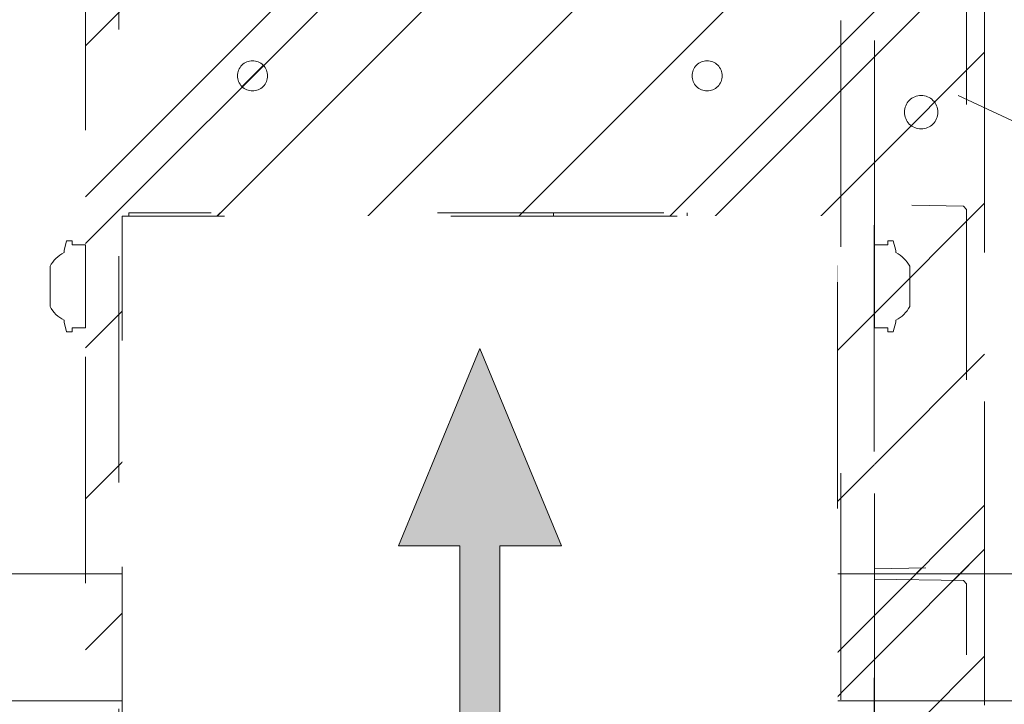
# Model space of a CAD drawing. Header units: inches. Extents: x -420 to -276, y -52 to 18.
# Tile 184 of 187: x -287.33 to -281.53, y -5.76 to -1.73. Entities that reach past the tile are written whole.
import ezdxf

# ---------------------------------------------------------------- set-up
doc = ezdxf.new("R2010")
doc.units = ezdxf.units.IN
doc.header["$LTSCALE"] = 32
doc.header["$MEASUREMENT"] = 0
doc.header["$PDMODE"] = 1
doc.header["$PDSIZE"] = -2
doc.linetypes.add('Dash Style-1', pattern=[0.083328, 0.041656, -0.041672])
for name, color, linetype, lineweight in [('Black', 7, 'Continuous', 18), ('DashLine', 7, 'Dash Style-1', 13), ('DashLineFill', 7, 'Dash Style-1', 13), ('Drawing', 7, 'Continuous', 18), ('Leg_Locator', 7, 'Continuous', 13), ('Metal-DeskStructure', 7, 'Continuous', 13), ('None', 7, 'Continuous', 18), ('SolidLine', 7, 'Continuous', 15)]:
    doc.layers.add(name, color=color, linetype=linetype, lineweight=lineweight)
doc.layers.add('Metal-Leg', color=7, linetype='Continuous', lineweight=18, true_color=0x4c4c4c)
pattern_1 = [(45, (0, 0), (-1.613, 1.9357), []), (45, (-1.0608, 1.0608), (-0.472346, 0.41676), [])]

# ---------------------------------------------------------------- blocks, each defined once
blk = doc.blocks.new('Group-6')
at = {"layer": 'DashLine'}
blk.add_line((0.1181, -12.0079), (16.2818, -19.5451), dxfattribs=at)
at = {"layer": 'SolidLine', "flags": 128}
blk.add_lwpolyline([(0.1181, -11.2598), (17.9528, -11.2598), (17.9528, -12.0079), (0.1181, -12.0079)], close=True, dxfattribs=at)
blk = doc.blocks.new('Group-7')
at = {"layer": 'None'}
blk.add_blockref('Group-6', (0, 0), dxfattribs=at)
blk = doc.blocks.new('SL Utility Cabinet (2D)-1')
at = {"layer": 'None'}
blk.add_blockref('Group-7', (0, 0), dxfattribs=at)
at = {"layer": 'Drawing', "color": 0, "flags": 1}
for tag in ['Tag', 'Catalog', 'Option1', 'Option2', 'Option3', 'Option4', 'Option5', 'Option6', 'Option7', 'Option8', 'Option9', 'Option10', 'Option11', 'Option12', 'Custom', 'FinishGroup', 'Discount', 'Item2', 'Item3', 'Item6', 'Item8', 'Item9', 'Item10', 'Item12', 'Item13', 'Item16', 'Item18', 'Item19', 'Item20', 'Item21', 'Item22', 'Item23', 'Item24', 'Item25', 'Item1', 'Item4', 'Item5', 'Item7', 'Item11', 'Item14', 'Item15', 'Item17']:
    blk.add_attdef(tag, (29.8412, -2.0225), '', height=0.00709, dxfattribs=at)
blk = doc.blocks.new('Group-23')
at = {"layer": 'DashLineFill', "linetype": 'Continuous', "lineweight": 13}
h = blk.add_hatch(dxfattribs=at)
h.set_pattern_fill('Steel', color=253, style=0, pattern_type=2)
h.set_pattern_definition(pattern_1)
h.paths.add_polyline_path([(-2.0669, 1.3976), (2.0669, 1.3976), (2.0669, 0.1378), (2.1063, 0.1378), (2.1063, -0.1378), (2.0669, -0.1378), (2.0669, -5.2756), (2.1063, -5.2756), (2.1063, -5.5512), (2.0669, -5.5512), (2.0669, -5.8268), (-2.0669, -5.8268), (-2.0669, -5.5512), (-2.1063, -5.5512), (-2.1063, -5.2756), (-2.0669, -5.2756), (-2.0669, -0.1378), (-2.1063, -0.1378), (-2.1063, 0.1378), (-2.0669, 0.1378)])
at = {"layer": 'DashLineFill', "flags": 128}
blk.add_lwpolyline([(-2.0669, 1.3976), (2.0669, 1.3976), (2.0669, 0.1378), (2.1063, 0.1378), (2.1063, -0.1378), (2.0669, -0.1378), (2.0669, -5.2756), (2.1063, -5.2756), (2.1063, -5.5512), (2.0669, -5.5512), (2.0669, -5.8268), (-2.0669, -5.8268), (-2.0669, -5.5512), (-2.1063, -5.5512), (-2.1063, -5.2756), (-2.0669, -5.2756), (-2.0669, -0.1378), (-2.1063, -0.1378), (-2.1063, 0.1378), (-2.0669, 0.1378)], close=True, dxfattribs=at)
at = {"layer": 'SolidLine', "flags": 128}
blk.add_lwpolyline([(-1.2205, -5.8268), (-1.2205, -5.1826), (-0.4331, -5.1826), (-0.4331, -5.8268)], dxfattribs=at)
at = {"layer": 'SolidLine', "linetype": 'Continuous', "lineweight": 5}
blk.add_point((0, 0), dxfattribs=at)
blk = doc.blocks.new('TL14_upper_leg (2D)')
at = {"layer": 'DashLine', "flags": 128}
blk.add_lwpolyline([(0, 1.2205), (0.1196, 1.2146), (0.2381, 1.197), (0.3543, 1.1679), (0.4671, 1.1276), (0.5753, 1.0764), (0.6781, 1.0148), (0.7743, 0.9434), (0.863, 0.863), (0.9434, 0.7743), (1.0148, 0.6781), (1.0764, 0.5753), (1.1276, 0.4671), (1.1679, 0.3543), (1.197, 0.2381), (1.2146, 0.1196), (1.2205, 0), (1.2146, -0.1196), (1.197, -0.2381), (1.1679, -0.3543), (1.1276, -0.4671), (1.0764, -0.5753), (1.0148, -0.6781), (0.9434, -0.7743), (0.863, -0.863), (0.7743, -0.9434), (0.6781, -1.0148), (0.5753, -1.0764), (0.4671, -1.1276), (0.3543, -1.1679), (0.2381, -1.197), (0.1196, -1.2146), (0, -1.2205), (-0.1196, -1.2146), (-0.2381, -1.197), (-0.3543, -1.1679), (-0.4671, -1.1276), (-0.5753, -1.0764), (-0.6781, -1.0148), (-0.7743, -0.9434), (-0.863, -0.863), (-0.9434, -0.7743), (-1.0148, -0.6781), (-1.0764, -0.5753), (-1.1276, -0.4671), (-1.1679, -0.3543), (-1.197, -0.2381), (-1.2146, -0.1196), (-1.2205, 0), (-1.2146, 0.1196), (-1.197, 0.2381), (-1.1679, 0.3543), (-1.1276, 0.4671), (-1.0764, 0.5753), (-1.0148, 0.6781), (-0.9434, 0.7743), (-0.863, 0.863), (-0.7743, 0.9434), (-0.6781, 1.0148), (-0.5753, 1.0764), (-0.4671, 1.1276), (-0.3543, 1.1679), (-0.2381, 1.197), (-0.1196, 1.2146)], close=True, dxfattribs=at)
at = {"layer": 'Metal-Leg', "linetype": 'Continuous', "lineweight": 5}
blk.add_point((0, 0), dxfattribs=at)
blk.add_point((0, 0), dxfattribs=at)
at = {"layer": 'SolidLine', "flags": 128}
for points in [[(-2.3228, 0.2437), (-2.4016, 0.2437), (-2.4016, 0.2677), (-2.4341, 0.2677), (-2.4493, 0.2108), (-2.4493, 0.1992, 0.157975), (-2.5315, 0.1181), (-2.5315, -0.1181, 0.156027), (-2.4493, -0.1991), (-2.4493, -0.2108), (-2.4341, -0.2677), (-2.4016, -0.2677), (-2.4016, -0.2437), (-2.3228, -0.2437)], [(2.3228, 0.2437), (2.4016, 0.2437), (2.4016, 0.2677), (2.4341, 0.2677), (2.4493, 0.2108), (2.4493, 0.1992, -0.157975), (2.5315, 0.1181), (2.5315, -0.1181, -0.156027), (2.4493, -0.1991), (2.4493, -0.2108), (2.4341, -0.2677), (2.4016, -0.2677), (2.4016, -0.2437), (2.3228, -0.2437)], [(-2.3228, -5.15), (-2.4016, -5.15), (-2.4016, -5.126), (-2.4341, -5.126), (-2.4493, -5.1829), (-2.4493, -5.1945, 0.157975), (-2.5315, -5.2756), (-2.5315, -5.5118, 0.156027), (-2.4493, -5.5928), (-2.4493, -5.6045), (-2.4341, -5.6614), (-2.4016, -5.6614), (-2.4016, -5.6374), (-2.3228, -5.6374)], [(2.3228, -5.15), (2.4016, -5.15), (2.4016, -5.126), (2.4341, -5.126), (2.4493, -5.1829), (2.4493, -5.1945, -0.157975), (2.5315, -5.2756), (2.5315, -5.5118, -0.156027), (2.4493, -5.5928), (2.4493, -5.6045), (2.4341, -5.6614), (2.4016, -5.6614), (2.4016, -5.6374), (2.3228, -5.6374)]]:
    blk.add_lwpolyline(points, format="xyb", close=True, dxfattribs=at)
at = {"layer": 'DashLine', "color": 7}
blk.add_blockref('Group-23', (0, 0), dxfattribs=at)
blk = doc.blocks.new('Group-25')
at = {"layer": 'DashLine'}
for p, q in [((0.0002, -0.9961), (0.0002, -0.7598)), ((-0.1179, -1.1142), (-0.3541, -1.1142)), ((0.1183, -1.1142), (0.3545, -1.1142)), ((0.0002, -1.2323), (0.0002, -1.4685))]:
    blk.add_line(p, q, dxfattribs=at)
at = {"layer": 'DashLine', "flags": 128}
blk.add_lwpolyline([(-0.2557, -1.1142), (-0.2545, -1.0891), (-0.2508, -1.0642), (-0.2447, -1.0399), (-0.2362, -1.0162), (-0.2255, -0.9935), (-0.2126, -0.972), (-0.1976, -0.9518), (-0.1808, -0.9332), (-0.1621, -0.9164), (-0.142, -0.9014), (-0.1204, -0.8885), (-0.0977, -0.8777), (-0.0741, -0.8693), (-0.0497, -0.8632), (-0.0249, -0.8595), (0.0002, -0.8583), (0.0253, -0.8595), (0.0501, -0.8632), (0.0745, -0.8693), (0.0981, -0.8777), (0.1208, -0.8885), (0.1424, -0.9014), (0.1625, -0.9164), (0.1812, -0.9332), (0.198, -0.9518), (0.213, -0.972), (0.2259, -0.9935), (0.2366, -1.0162), (0.2451, -1.0399), (0.2512, -1.0642), (0.2549, -1.0891), (0.2561, -1.1142), (0.2549, -1.1393), (0.2512, -1.1641), (0.2451, -1.1885), (0.2366, -1.2121), (0.2259, -1.2348), (0.213, -1.2563), (0.198, -1.2765), (0.1812, -1.2951), (0.1625, -1.312), (0.1424, -1.327), (0.1208, -1.3399), (0.0981, -1.3506), (0.0745, -1.3591), (0.0501, -1.3652), (0.0253, -1.3688), (0.0002, -1.3701), (-0.0249, -1.3688), (-0.0497, -1.3652), (-0.0741, -1.3591), (-0.0977, -1.3506), (-0.1204, -1.3399), (-0.142, -1.327), (-0.1621, -1.312), (-0.1808, -1.2951), (-0.1976, -1.2765), (-0.2126, -1.2563), (-0.2255, -1.2348), (-0.2362, -1.2121), (-0.2447, -1.1885), (-0.2508, -1.1641), (-0.2545, -1.1393)], close=True, dxfattribs=at)
blk = doc.blocks.new('Group-26')
at = {"layer": 'DashLine'}
for p, q in [((0, 0.1181), (0, 0.3543)), ((-0.1181, 0), (-0.3543, 0)), ((0.1181, 0), (0.3543, 0)), ((0, -0.1181), (0, -0.3543))]:
    blk.add_line(p, q, dxfattribs=at)
at = {"layer": 'DashLine', "flags": 128}
blk.add_lwpolyline([(-0.2559, 0), (-0.2547, 0.0251), (-0.251, 0.0499), (-0.2449, 0.0743), (-0.2364, 0.0979), (-0.2257, 0.1206), (-0.2128, 0.1422), (-0.1978, 0.1623), (-0.181, 0.181), (-0.1623, 0.1978), (-0.1422, 0.2128), (-0.1206, 0.2257), (-0.0979, 0.2364), (-0.0743, 0.2449), (-0.0499, 0.251), (-0.0251, 0.2547), (0, 0.2559), (0.0251, 0.2547), (0.0499, 0.251), (0.0743, 0.2449), (0.0979, 0.2364), (0.1206, 0.2257), (0.1422, 0.2128), (0.1623, 0.1978), (0.181, 0.181), (0.1978, 0.1623), (0.2128, 0.1422), (0.2257, 0.1206), (0.2364, 0.0979), (0.2449, 0.0743), (0.251, 0.0499), (0.2547, 0.0251), (0.2559, 0), (0.2547, -0.0251), (0.251, -0.0499), (0.2449, -0.0743), (0.2364, -0.0979), (0.2257, -0.1206), (0.2128, -0.1422), (0.1978, -0.1623), (0.181, -0.181), (0.1623, -0.1978), (0.1422, -0.2128), (0.1206, -0.2257), (0.0979, -0.2364), (0.0743, -0.2449), (0.0499, -0.251), (0.0251, -0.2547), (0, -0.2559), (-0.0251, -0.2547), (-0.0499, -0.251), (-0.0743, -0.2449), (-0.0979, -0.2364), (-0.1206, -0.2257), (-0.1422, -0.2128), (-0.1623, -0.1978), (-0.181, -0.181), (-0.1978, -0.1623), (-0.2128, -0.1422), (-0.2257, -0.1206), (-0.2364, -0.0979), (-0.2449, -0.0743), (-0.251, -0.0499), (-0.2547, -0.0251)], close=True, dxfattribs=at)
blk = doc.blocks.new('Group-27')
at = {"layer": 'DashLine'}
for p, q in [((-0.0002, 1.2323), (-0.0002, 1.4685)), ((-0.1183, 1.1142), (-0.3545, 1.1142)), ((0.1179, 1.1142), (0.3541, 1.1142)), ((-0.0002, 0.9961), (-0.0002, 0.7598))]:
    blk.add_line(p, q, dxfattribs=at)
at = {"layer": 'DashLine', "flags": 128}
blk.add_lwpolyline([(-0.2561, 1.1142), (-0.2549, 1.1393), (-0.2512, 1.1641), (-0.2451, 1.1885), (-0.2366, 1.2121), (-0.2259, 1.2348), (-0.213, 1.2563), (-0.198, 1.2765), (-0.1812, 1.2951), (-0.1625, 1.312), (-0.1424, 1.327), (-0.1208, 1.3399), (-0.0981, 1.3506), (-0.0745, 1.3591), (-0.0501, 1.3652), (-0.0253, 1.3688), (-0.0002, 1.3701), (0.0249, 1.3688), (0.0497, 1.3652), (0.0741, 1.3591), (0.0977, 1.3506), (0.1204, 1.3399), (0.142, 1.327), (0.1621, 1.312), (0.1808, 1.2951), (0.1976, 1.2765), (0.2126, 1.2563), (0.2255, 1.2348), (0.2362, 1.2121), (0.2447, 1.1885), (0.2508, 1.1641), (0.2545, 1.1393), (0.2557, 1.1142), (0.2545, 1.0891), (0.2508, 1.0642), (0.2447, 1.0399), (0.2362, 1.0162), (0.2255, 0.9935), (0.2126, 0.972), (0.1976, 0.9518), (0.1808, 0.9332), (0.1621, 0.9164), (0.142, 0.9014), (0.1204, 0.8885), (0.0977, 0.8777), (0.0741, 0.8693), (0.0497, 0.8632), (0.0249, 0.8595), (-0.0002, 0.8583), (-0.0253, 0.8595), (-0.0501, 0.8632), (-0.0745, 0.8693), (-0.0981, 0.8777), (-0.1208, 0.8885), (-0.1424, 0.9014), (-0.1625, 0.9164), (-0.1812, 0.9332), (-0.198, 0.9518), (-0.213, 0.972), (-0.2259, 0.9935), (-0.2366, 1.0162), (-0.2451, 1.0399), (-0.2512, 1.0642), (-0.2549, 1.0891)], close=True, dxfattribs=at)
blk = doc.blocks.new('1BRPT9-Bracket (2D)')
at = {"layer": 'DashLineFill', "linetype": 'Continuous', "lineweight": 13}
h = blk.add_hatch(dxfattribs=at)
h.set_pattern_fill('Steel', color=253, style=0, pattern_type=2)
h.set_pattern_definition(pattern_1)
edge = h.paths.add_edge_path()
edge.add_arc((1.6779, -8.4882), 0.252, 270, 360)
edge.add_line((1.9299, -8.4882), (1.9299, -7.4803))
edge.add_line((1.9299, -7.4803), (2.3236, -7.4803))
edge.add_line((2.3236, -7.4803), (2.3236, 7.4611))
edge.add_line((2.3236, 7.4611), (1.9299, 7.4803))
edge.add_line((1.9299, 7.4803), (1.9299, 8.4882))
edge.add_arc((1.6779, 8.4882), 0.252, 360, 450)
edge.add_line((1.6779, 8.7402), (-2.3221, 8.7402))
edge.add_line((-2.3221, 8.7402), (-2.3221, -8.7402))
edge.add_line((-2.3221, -8.7402), (1.6779, -8.7402))
h = blk.add_hatch(dxfattribs=at)
h.set_pattern_fill('Steel', color=253, style=0, pattern_type=2)
h.set_pattern_definition(pattern_1)
h.paths.add_polyline_path([(-1.3378, 0.6004), (-1.3291, 0.6), (-1.3205, 0.5987), (-1.3121, 0.5966), (-1.3039, 0.5937), (-1.2961, 0.5899), (-1.2886, 0.5855), (-1.2816, 0.5803), (-1.2752, 0.5744), (-1.2693, 0.568), (-1.2642, 0.561), (-1.2597, 0.5536), (-1.256, 0.5457), (-1.253, 0.5375), (-1.2509, 0.5291), (-1.2497, 0.5205), (-1.2492, 0.5118), (-1.2497, 0.5031), (-1.2509, 0.4945), (-1.253, 0.4861), (-1.256, 0.4779), (-1.2597, 0.4701), (-1.2642, 0.4626), (-1.2693, 0.4556), (-1.2752, 0.4492), (-1.2816, 0.4433), (-1.2886, 0.4382), (-1.2961, 0.4337), (-1.3039, 0.43), (-1.3121, 0.427), (-1.3205, 0.4249), (-1.3291, 0.4237), (-1.3378, 0.4232), (-1.3465, 0.4237), (-1.3551, 0.4249), (-1.3635, 0.427), (-1.3717, 0.43), (-1.3796, 0.4337), (-1.387, 0.4382), (-1.394, 0.4433), (-1.4005, 0.4492), (-1.4063, 0.4556), (-1.4115, 0.4626), (-1.4159, 0.4701), (-1.4197, 0.4779), (-1.4226, 0.4861), (-1.4247, 0.4945), (-1.426, 0.5031), (-1.4264, 0.5118), (-1.426, 0.5205), (-1.4247, 0.5291), (-1.4226, 0.5375), (-1.4197, 0.5457), (-1.4159, 0.5536), (-1.4115, 0.561), (-1.4063, 0.568), (-1.4005, 0.5744), (-1.394, 0.5803), (-1.387, 0.5855), (-1.3796, 0.5899), (-1.3717, 0.5937), (-1.3635, 0.5966), (-1.3551, 0.5987), (-1.3465, 0.6)])
h = blk.add_hatch(dxfattribs=at)
h.set_pattern_fill('Steel', color=253, style=0, pattern_type=2)
h.set_pattern_definition(pattern_1)
h.paths.add_polyline_path([(1.3393, 0.6004), (1.348, 0.6), (1.3566, 0.5987), (1.3651, 0.5966), (1.3732, 0.5937), (1.3811, 0.5899), (1.3886, 0.5855), (1.3955, 0.5803), (1.402, 0.5744), (1.4078, 0.568), (1.413, 0.561), (1.4175, 0.5536), (1.4212, 0.5457), (1.4241, 0.5375), (1.4262, 0.5291), (1.4275, 0.5205), (1.4279, 0.5118), (1.4275, 0.5031), (1.4262, 0.4945), (1.4241, 0.4861), (1.4212, 0.4779), (1.4175, 0.4701), (1.413, 0.4626), (1.4078, 0.4556), (1.402, 0.4492), (1.3955, 0.4433), (1.3886, 0.4382), (1.3811, 0.4337), (1.3732, 0.43), (1.3651, 0.427), (1.3566, 0.4249), (1.348, 0.4237), (1.3393, 0.4232), (1.3307, 0.4237), (1.3221, 0.4249), (1.3136, 0.427), (1.3054, 0.43), (1.2976, 0.4337), (1.2901, 0.4382), (1.2832, 0.4433), (1.2767, 0.4492), (1.2709, 0.4556), (1.2657, 0.4626), (1.2612, 0.4701), (1.2575, 0.4779), (1.2546, 0.4861), (1.2525, 0.4945), (1.2512, 0.5031), (1.2508, 0.5118), (1.2512, 0.5205), (1.2525, 0.5291), (1.2546, 0.5375), (1.2575, 0.5457), (1.2612, 0.5536), (1.2657, 0.561), (1.2709, 0.568), (1.2767, 0.5744), (1.2832, 0.5803), (1.2901, 0.5855), (1.2976, 0.5899), (1.3054, 0.5937), (1.3136, 0.5966), (1.3221, 0.5987), (1.3307, 0.6)])
h = blk.add_hatch(dxfattribs=at)
h.set_pattern_fill('Steel', color=253, style=0, pattern_type=2)
h.set_pattern_definition(pattern_1)
h.paths.add_polyline_path([(-1.3378, -0.6196), (-1.3465, -0.6191), (-1.3551, -0.6179), (-1.3635, -0.6158), (-1.3717, -0.6128), (-1.3796, -0.6091), (-1.387, -0.6046), (-1.394, -0.5995), (-1.4005, -0.5936), (-1.4063, -0.5872), (-1.4115, -0.5802), (-1.4159, -0.5727), (-1.4197, -0.5649), (-1.4226, -0.5567), (-1.4247, -0.5483), (-1.426, -0.5397), (-1.4264, -0.531), (-1.426, -0.5223), (-1.4247, -0.5137), (-1.4226, -0.5053), (-1.4197, -0.4971), (-1.4159, -0.4892), (-1.4115, -0.4818), (-1.4063, -0.4748), (-1.4005, -0.4684), (-1.394, -0.4625), (-1.387, -0.4573), (-1.3796, -0.4529), (-1.3717, -0.4492), (-1.3635, -0.4462), (-1.3551, -0.4441), (-1.3465, -0.4428), (-1.3378, -0.4424), (-1.3291, -0.4428), (-1.3205, -0.4441), (-1.3121, -0.4462), (-1.3039, -0.4492), (-1.2961, -0.4529), (-1.2886, -0.4573), (-1.2816, -0.4625), (-1.2752, -0.4684), (-1.2693, -0.4748), (-1.2642, -0.4818), (-1.2597, -0.4892), (-1.256, -0.4971), (-1.253, -0.5053), (-1.2509, -0.5137), (-1.2497, -0.5223), (-1.2492, -0.531), (-1.2497, -0.5397), (-1.2509, -0.5483), (-1.253, -0.5567), (-1.256, -0.5649), (-1.2597, -0.5727), (-1.2642, -0.5802), (-1.2693, -0.5872), (-1.2752, -0.5936), (-1.2816, -0.5995), (-1.2886, -0.6046), (-1.2961, -0.6091), (-1.3039, -0.6128), (-1.3121, -0.6158), (-1.3205, -0.6179), (-1.3291, -0.6191)])
h = blk.add_hatch(dxfattribs=at)
h.set_pattern_fill('Steel', color=253, style=0, pattern_type=2)
h.set_pattern_definition(pattern_1)
h.paths.add_polyline_path([(1.3393, -0.6196), (1.3307, -0.6191), (1.3221, -0.6179), (1.3136, -0.6158), (1.3054, -0.6128), (1.2976, -0.6091), (1.2901, -0.6046), (1.2832, -0.5995), (1.2767, -0.5936), (1.2709, -0.5872), (1.2657, -0.5802), (1.2612, -0.5727), (1.2575, -0.5649), (1.2546, -0.5567), (1.2525, -0.5483), (1.2512, -0.5397), (1.2508, -0.531), (1.2512, -0.5223), (1.2525, -0.5137), (1.2546, -0.5053), (1.2575, -0.4971), (1.2612, -0.4892), (1.2657, -0.4818), (1.2709, -0.4748), (1.2767, -0.4684), (1.2832, -0.4625), (1.2901, -0.4573), (1.2976, -0.4529), (1.3054, -0.4492), (1.3136, -0.4462), (1.3221, -0.4441), (1.3307, -0.4428), (1.3393, -0.4424), (1.348, -0.4428), (1.3566, -0.4441), (1.3651, -0.4462), (1.3732, -0.4492), (1.3811, -0.4529), (1.3886, -0.4573), (1.3955, -0.4625), (1.402, -0.4684), (1.4078, -0.4748), (1.413, -0.4818), (1.4175, -0.4892), (1.4212, -0.4971), (1.4241, -0.5053), (1.4262, -0.5137), (1.4275, -0.5223), (1.4279, -0.531), (1.4275, -0.5397), (1.4262, -0.5483), (1.4241, -0.5567), (1.4212, -0.5649), (1.4175, -0.5727), (1.413, -0.5802), (1.4078, -0.5872), (1.402, -0.5936), (1.3955, -0.5995), (1.3886, -0.6046), (1.3811, -0.6091), (1.3732, -0.6128), (1.3651, -0.6158), (1.3566, -0.6179), (1.348, -0.6191)])
h = blk.add_hatch(dxfattribs=at)
h.set_pattern_fill('Steel', color=253, style=0, pattern_type=2)
h.set_pattern_definition(pattern_1)
h.paths.add_polyline_path([(-1.3378, -3.0211), (-1.3465, -3.0207), (-1.3551, -3.0194), (-1.3635, -3.0173), (-1.3717, -3.0144), (-1.3796, -3.0107), (-1.387, -3.0062), (-1.394, -3.001), (-1.4005, -2.9952), (-1.4063, -2.9888), (-1.4115, -2.9818), (-1.4159, -2.9743), (-1.4197, -2.9665), (-1.4226, -2.9583), (-1.4247, -2.9498), (-1.426, -2.9412), (-1.4264, -2.9326), (-1.426, -2.9239), (-1.4247, -2.9153), (-1.4226, -2.9069), (-1.4197, -2.8987), (-1.4159, -2.8908), (-1.4115, -2.8834), (-1.4063, -2.8764), (-1.4005, -2.8699), (-1.394, -2.8641), (-1.387, -2.8589), (-1.3796, -2.8544), (-1.3717, -2.8507), (-1.3635, -2.8478), (-1.3551, -2.8457), (-1.3465, -2.8444), (-1.3378, -2.844), (-1.3291, -2.8444), (-1.3205, -2.8457), (-1.3121, -2.8478), (-1.3039, -2.8507), (-1.2961, -2.8544), (-1.2886, -2.8589), (-1.2816, -2.8641), (-1.2752, -2.8699), (-1.2693, -2.8764), (-1.2642, -2.8834), (-1.2597, -2.8908), (-1.256, -2.8987), (-1.253, -2.9069), (-1.2509, -2.9153), (-1.2497, -2.9239), (-1.2492, -2.9326), (-1.2497, -2.9412), (-1.2509, -2.9498), (-1.253, -2.9583), (-1.256, -2.9665), (-1.2597, -2.9743), (-1.2642, -2.9818), (-1.2693, -2.9888), (-1.2752, -2.9952), (-1.2816, -3.001), (-1.2886, -3.0062), (-1.2961, -3.0107), (-1.3039, -3.0144), (-1.3121, -3.0173), (-1.3205, -3.0194), (-1.3291, -3.0207)])
h = blk.add_hatch(dxfattribs=at)
h.set_pattern_fill('Steel', color=253, style=0, pattern_type=2)
h.set_pattern_definition(pattern_1)
h.paths.add_polyline_path([(1.3393, -3.0211), (1.3307, -3.0207), (1.3221, -3.0194), (1.3136, -3.0173), (1.3054, -3.0144), (1.2976, -3.0107), (1.2901, -3.0062), (1.2832, -3.001), (1.2767, -2.9952), (1.2709, -2.9888), (1.2657, -2.9818), (1.2612, -2.9743), (1.2575, -2.9665), (1.2546, -2.9583), (1.2525, -2.9498), (1.2512, -2.9412), (1.2508, -2.9326), (1.2512, -2.9239), (1.2525, -2.9153), (1.2546, -2.9069), (1.2575, -2.8987), (1.2612, -2.8908), (1.2657, -2.8834), (1.2709, -2.8764), (1.2767, -2.8699), (1.2832, -2.8641), (1.2901, -2.8589), (1.2976, -2.8544), (1.3054, -2.8507), (1.3136, -2.8478), (1.3221, -2.8457), (1.3307, -2.8444), (1.3393, -2.844), (1.348, -2.8444), (1.3566, -2.8457), (1.3651, -2.8478), (1.3732, -2.8507), (1.3811, -2.8544), (1.3886, -2.8589), (1.3955, -2.8641), (1.402, -2.8699), (1.4078, -2.8764), (1.413, -2.8834), (1.4175, -2.8908), (1.4212, -2.8987), (1.4241, -2.9069), (1.4262, -2.9153), (1.4275, -2.9239), (1.4279, -2.9326), (1.4275, -2.9412), (1.4262, -2.9498), (1.4241, -2.9583), (1.4212, -2.9665), (1.4175, -2.9743), (1.413, -2.9818), (1.4078, -2.9888), (1.402, -2.9952), (1.3955, -3.001), (1.3886, -3.0062), (1.3811, -3.0107), (1.3732, -3.0144), (1.3651, -3.0173), (1.3566, -3.0194), (1.348, -3.0207)])
at = {"layer": 'DashLineFill'}
for p, q in [((-2.1252, 8.7402), (-2.1252, -8.7402)), ((2.1268, 7.4611), (2.1268, -7.4803))]:
    blk.add_line(p, q, dxfattribs=at)
at = {"layer": 'DashLineFill', "flags": 128}
blk.add_lwpolyline([(1.6779, -8.7402, 0.414214), (1.9299, -8.4882), (1.9299, -7.4803), (2.3236, -7.4803), (2.3236, 7.4611), (1.9299, 7.4803), (1.9299, 8.4882, 0.414214), (1.6779, 8.7402), (-2.3221, 8.7402), (-2.3221, -8.7402)], format="xyb", close=True, dxfattribs=at)
for points in [[(-1.3378, 0.6004), (-1.3291, 0.6), (-1.3205, 0.5987), (-1.3121, 0.5966), (-1.3039, 0.5937), (-1.2961, 0.5899), (-1.2886, 0.5855), (-1.2816, 0.5803), (-1.2752, 0.5744), (-1.2693, 0.568), (-1.2642, 0.561), (-1.2597, 0.5536), (-1.256, 0.5457), (-1.253, 0.5375), (-1.2509, 0.5291), (-1.2497, 0.5205), (-1.2492, 0.5118), (-1.2497, 0.5031), (-1.2509, 0.4945), (-1.253, 0.4861), (-1.256, 0.4779), (-1.2597, 0.4701), (-1.2642, 0.4626), (-1.2693, 0.4556), (-1.2752, 0.4492), (-1.2816, 0.4433), (-1.2886, 0.4382), (-1.2961, 0.4337), (-1.3039, 0.43), (-1.3121, 0.427), (-1.3205, 0.4249), (-1.3291, 0.4237), (-1.3378, 0.4232), (-1.3465, 0.4237), (-1.3551, 0.4249), (-1.3635, 0.427), (-1.3717, 0.43), (-1.3796, 0.4337), (-1.387, 0.4382), (-1.394, 0.4433), (-1.4005, 0.4492), (-1.4063, 0.4556), (-1.4115, 0.4626), (-1.4159, 0.4701), (-1.4197, 0.4779), (-1.4226, 0.4861), (-1.4247, 0.4945), (-1.426, 0.5031), (-1.4264, 0.5118), (-1.426, 0.5205), (-1.4247, 0.5291), (-1.4226, 0.5375), (-1.4197, 0.5457), (-1.4159, 0.5536), (-1.4115, 0.561), (-1.4063, 0.568), (-1.4005, 0.5744), (-1.394, 0.5803), (-1.387, 0.5855), (-1.3796, 0.5899), (-1.3717, 0.5937), (-1.3635, 0.5966), (-1.3551, 0.5987), (-1.3465, 0.6)], [(1.3393, 0.6004), (1.348, 0.6), (1.3566, 0.5987), (1.3651, 0.5966), (1.3732, 0.5937), (1.3811, 0.5899), (1.3886, 0.5855), (1.3955, 0.5803), (1.402, 0.5744), (1.4078, 0.568), (1.413, 0.561), (1.4175, 0.5536), (1.4212, 0.5457), (1.4241, 0.5375), (1.4262, 0.5291), (1.4275, 0.5205), (1.4279, 0.5118), (1.4275, 0.5031), (1.4262, 0.4945), (1.4241, 0.4861), (1.4212, 0.4779), (1.4175, 0.4701), (1.413, 0.4626), (1.4078, 0.4556), (1.402, 0.4492), (1.3955, 0.4433), (1.3886, 0.4382), (1.3811, 0.4337), (1.3732, 0.43), (1.3651, 0.427), (1.3566, 0.4249), (1.348, 0.4237), (1.3393, 0.4232), (1.3307, 0.4237), (1.3221, 0.4249), (1.3136, 0.427), (1.3054, 0.43), (1.2976, 0.4337), (1.2901, 0.4382), (1.2832, 0.4433), (1.2767, 0.4492), (1.2709, 0.4556), (1.2657, 0.4626), (1.2612, 0.4701), (1.2575, 0.4779), (1.2546, 0.4861), (1.2525, 0.4945), (1.2512, 0.5031), (1.2508, 0.5118), (1.2512, 0.5205), (1.2525, 0.5291), (1.2546, 0.5375), (1.2575, 0.5457), (1.2612, 0.5536), (1.2657, 0.561), (1.2709, 0.568), (1.2767, 0.5744), (1.2832, 0.5803), (1.2901, 0.5855), (1.2976, 0.5899), (1.3054, 0.5937), (1.3136, 0.5966), (1.3221, 0.5987), (1.3307, 0.6)], [(-1.3378, -0.6196), (-1.3465, -0.6191), (-1.3551, -0.6179), (-1.3635, -0.6158), (-1.3717, -0.6128), (-1.3796, -0.6091), (-1.387, -0.6046), (-1.394, -0.5995), (-1.4005, -0.5936), (-1.4063, -0.5872), (-1.4115, -0.5802), (-1.4159, -0.5727), (-1.4197, -0.5649), (-1.4226, -0.5567), (-1.4247, -0.5483), (-1.426, -0.5397), (-1.4264, -0.531), (-1.426, -0.5223), (-1.4247, -0.5137), (-1.4226, -0.5053), (-1.4197, -0.4971), (-1.4159, -0.4892), (-1.4115, -0.4818), (-1.4063, -0.4748), (-1.4005, -0.4684), (-1.394, -0.4625), (-1.387, -0.4573), (-1.3796, -0.4529), (-1.3717, -0.4492), (-1.3635, -0.4462), (-1.3551, -0.4441), (-1.3465, -0.4428), (-1.3378, -0.4424), (-1.3291, -0.4428), (-1.3205, -0.4441), (-1.3121, -0.4462), (-1.3039, -0.4492), (-1.2961, -0.4529), (-1.2886, -0.4573), (-1.2816, -0.4625), (-1.2752, -0.4684), (-1.2693, -0.4748), (-1.2642, -0.4818), (-1.2597, -0.4892), (-1.256, -0.4971), (-1.253, -0.5053), (-1.2509, -0.5137), (-1.2497, -0.5223), (-1.2492, -0.531), (-1.2497, -0.5397), (-1.2509, -0.5483), (-1.253, -0.5567), (-1.256, -0.5649), (-1.2597, -0.5727), (-1.2642, -0.5802), (-1.2693, -0.5872), (-1.2752, -0.5936), (-1.2816, -0.5995), (-1.2886, -0.6046), (-1.2961, -0.6091), (-1.3039, -0.6128), (-1.3121, -0.6158), (-1.3205, -0.6179), (-1.3291, -0.6191)], [(1.3393, -0.6196), (1.3307, -0.6191), (1.3221, -0.6179), (1.3136, -0.6158), (1.3054, -0.6128), (1.2976, -0.6091), (1.2901, -0.6046), (1.2832, -0.5995), (1.2767, -0.5936), (1.2709, -0.5872), (1.2657, -0.5802), (1.2612, -0.5727), (1.2575, -0.5649), (1.2546, -0.5567), (1.2525, -0.5483), (1.2512, -0.5397), (1.2508, -0.531), (1.2512, -0.5223), (1.2525, -0.5137), (1.2546, -0.5053), (1.2575, -0.4971), (1.2612, -0.4892), (1.2657, -0.4818), (1.2709, -0.4748), (1.2767, -0.4684), (1.2832, -0.4625), (1.2901, -0.4573), (1.2976, -0.4529), (1.3054, -0.4492), (1.3136, -0.4462), (1.3221, -0.4441), (1.3307, -0.4428), (1.3393, -0.4424), (1.348, -0.4428), (1.3566, -0.4441), (1.3651, -0.4462), (1.3732, -0.4492), (1.3811, -0.4529), (1.3886, -0.4573), (1.3955, -0.4625), (1.402, -0.4684), (1.4078, -0.4748), (1.413, -0.4818), (1.4175, -0.4892), (1.4212, -0.4971), (1.4241, -0.5053), (1.4262, -0.5137), (1.4275, -0.5223), (1.4279, -0.531), (1.4275, -0.5397), (1.4262, -0.5483), (1.4241, -0.5567), (1.4212, -0.5649), (1.4175, -0.5727), (1.413, -0.5802), (1.4078, -0.5872), (1.402, -0.5936), (1.3955, -0.5995), (1.3886, -0.6046), (1.3811, -0.6091), (1.3732, -0.6128), (1.3651, -0.6158), (1.3566, -0.6179), (1.348, -0.6191)], [(-1.3378, -3.0211), (-1.3465, -3.0207), (-1.3551, -3.0194), (-1.3635, -3.0173), (-1.3717, -3.0144), (-1.3796, -3.0107), (-1.387, -3.0062), (-1.394, -3.001), (-1.4005, -2.9952), (-1.4063, -2.9888), (-1.4115, -2.9818), (-1.4159, -2.9743), (-1.4197, -2.9665), (-1.4226, -2.9583), (-1.4247, -2.9498), (-1.426, -2.9412), (-1.4264, -2.9326), (-1.426, -2.9239), (-1.4247, -2.9153), (-1.4226, -2.9069), (-1.4197, -2.8987), (-1.4159, -2.8908), (-1.4115, -2.8834), (-1.4063, -2.8764), (-1.4005, -2.8699), (-1.394, -2.8641), (-1.387, -2.8589), (-1.3796, -2.8544), (-1.3717, -2.8507), (-1.3635, -2.8478), (-1.3551, -2.8457), (-1.3465, -2.8444), (-1.3378, -2.844), (-1.3291, -2.8444), (-1.3205, -2.8457), (-1.3121, -2.8478), (-1.3039, -2.8507), (-1.2961, -2.8544), (-1.2886, -2.8589), (-1.2816, -2.8641), (-1.2752, -2.8699), (-1.2693, -2.8764), (-1.2642, -2.8834), (-1.2597, -2.8908), (-1.256, -2.8987), (-1.253, -2.9069), (-1.2509, -2.9153), (-1.2497, -2.9239), (-1.2492, -2.9326), (-1.2497, -2.9412), (-1.2509, -2.9498), (-1.253, -2.9583), (-1.256, -2.9665), (-1.2597, -2.9743), (-1.2642, -2.9818), (-1.2693, -2.9888), (-1.2752, -2.9952), (-1.2816, -3.001), (-1.2886, -3.0062), (-1.2961, -3.0107), (-1.3039, -3.0144), (-1.3121, -3.0173), (-1.3205, -3.0194), (-1.3291, -3.0207)], [(1.3393, -3.0211), (1.3307, -3.0207), (1.3221, -3.0194), (1.3136, -3.0173), (1.3054, -3.0144), (1.2976, -3.0107), (1.2901, -3.0062), (1.2832, -3.001), (1.2767, -2.9952), (1.2709, -2.9888), (1.2657, -2.9818), (1.2612, -2.9743), (1.2575, -2.9665), (1.2546, -2.9583), (1.2525, -2.9498), (1.2512, -2.9412), (1.2508, -2.9326), (1.2512, -2.9239), (1.2525, -2.9153), (1.2546, -2.9069), (1.2575, -2.8987), (1.2612, -2.8908), (1.2657, -2.8834), (1.2709, -2.8764), (1.2767, -2.8699), (1.2832, -2.8641), (1.2901, -2.8589), (1.2976, -2.8544), (1.3054, -2.8507), (1.3136, -2.8478), (1.3221, -2.8457), (1.3307, -2.8444), (1.3393, -2.844), (1.348, -2.8444), (1.3566, -2.8457), (1.3651, -2.8478), (1.3732, -2.8507), (1.3811, -2.8544), (1.3886, -2.8589), (1.3955, -2.8641), (1.402, -2.8699), (1.4078, -2.8764), (1.413, -2.8834), (1.4175, -2.8908), (1.4212, -2.8987), (1.4241, -2.9069), (1.4262, -2.9153), (1.4275, -2.9239), (1.4279, -2.9326), (1.4275, -2.9412), (1.4262, -2.9498), (1.4241, -2.9583), (1.4212, -2.9665), (1.4175, -2.9743), (1.413, -2.9818), (1.4078, -2.9888), (1.402, -2.9952), (1.3955, -3.001), (1.3886, -3.0062), (1.3811, -3.0107), (1.3732, -3.0144), (1.3651, -3.0173), (1.3566, -3.0194), (1.348, -3.0207)]]:
    blk.add_lwpolyline(points, close=True, dxfattribs=at)
at = {"layer": 'DashLineFill', "linetype": 'Continuous', "lineweight": 5}
for p in [(0.0002, 0), (0.0002, -1.1142)]:
    blk.add_point(p, dxfattribs=at)
at = {"layer": 'Metal-DeskStructure', "color": 7}
for name in ['Group-27', 'Group-26', 'Group-25']:
    blk.add_blockref(name, (0, 0), dxfattribs=at)
blk = doc.blocks.new('1BRPT8_Cover (2D)')
at = {"layer": 'DashLineFill', "linetype": 'Continuous', "lineweight": 13}
h = blk.add_hatch(dxfattribs=at)
h.set_pattern_fill('Steel', color=253, style=0, pattern_type=2)
h.set_pattern_definition(pattern_1)
h.paths.add_polyline_path([(-1.5945, -8.7638), (-2.3228, -8.7638), (-2.3228, -8.7511), (-2.8261, -8.7423), (-2.8664, -8.7028), (-2.8664, -6.673), (-2.8472, -6.6533), (-2.3228, -6.6441), (-2.3228, -6.5842), (-2.8472, -6.5751), (-2.8664, -6.5554), (-2.8664, -4.4682), (-2.8472, -4.4486), (-2.3228, -4.4394), (-2.3228, -4.3795), (-2.8472, -4.3703), (-2.8664, -4.3507), (-2.8664, -2.2635), (-2.8472, -2.2438), (-2.3228, -2.2347), (-2.3228, -2.1748), (-2.8472, -2.1656), (-2.8664, -2.1459), (-2.8664, -0.0588), (-2.8472, -0.0391), (-2.3228, -0.03), (-2.3228, 0.03), (-2.8472, 0.0391), (-2.8664, 0.0588), (-2.8664, 2.1459), (-2.8472, 2.1656), (-2.3228, 2.1748), (-2.3228, 2.2347), (-2.8472, 2.2438), (-2.8664, 2.2635), (-2.8664, 4.3507), (-2.8472, 4.3703), (-2.3228, 4.3795), (-2.3228, 4.4394), (-2.8472, 4.4486), (-2.8664, 4.4682), (-2.8655, 6.5554), (-2.8472, 6.5751), (-2.3228, 6.5842), (-2.3228, 6.6441), (-2.8472, 6.6533), (-2.8664, 6.673), (-2.8664, 8.7028), (-2.8261, 8.7423), (-1.5945, 8.7638), (-1.5945, 8.8583), (-2.9724, 8.8583), (-2.9724, -8.8583), (-1.5945, -8.8583)])
h = blk.add_hatch(dxfattribs=at)
h.set_pattern_fill('Steel', color=253, style=0, pattern_type=2)
h.set_pattern_definition(pattern_1)
h.paths.add_polyline_path([(-2.3228, 8.8583), (-2.3228, -8.8583), (-2.9724, -8.8583), (-2.9724, 8.8583)])
at = {"layer": 'DashLine', "linetype": 'Continuous', "lineweight": 5}
blk.add_point((0, 0), dxfattribs=at)
at = {"layer": 'DashLineFill', "flags": 128}
for points in [[(-1.5945, -8.7638), (-2.3228, -8.7638), (-2.3228, -8.7511), (-2.8261, -8.7423), (-2.8664, -8.7028), (-2.8664, -6.673), (-2.8472, -6.6533), (-2.3228, -6.6441), (-2.3228, -6.5842), (-2.8472, -6.5751), (-2.8664, -6.5554), (-2.8664, -4.4682), (-2.8472, -4.4486), (-2.3228, -4.4394), (-2.3228, -4.3795), (-2.8472, -4.3703), (-2.8664, -4.3507), (-2.8664, -2.2635), (-2.8472, -2.2438), (-2.3228, -2.2347), (-2.3228, -2.1748), (-2.8472, -2.1656), (-2.8664, -2.1459), (-2.8664, -0.0588), (-2.8472, -0.0391), (-2.3228, -0.03), (-2.3228, 0.03), (-2.8472, 0.0391), (-2.8664, 0.0588), (-2.8664, 2.1459), (-2.8472, 2.1656), (-2.3228, 2.1748), (-2.3228, 2.2347), (-2.8472, 2.2438), (-2.8664, 2.2635), (-2.8664, 4.3507), (-2.8472, 4.3703), (-2.3228, 4.3795), (-2.3228, 4.4394), (-2.8472, 4.4486), (-2.8664, 4.4682), (-2.8655, 6.5554), (-2.8472, 6.5751), (-2.3228, 6.5842), (-2.3228, 6.6441), (-2.8472, 6.6533), (-2.8664, 6.673), (-2.8664, 8.7028), (-2.8261, 8.7423), (-1.5945, 8.7638), (-1.5945, 8.8583), (-2.9724, 8.8583), (-2.9724, -8.8583), (-1.5945, -8.8583)], [(-2.3228, 8.8583), (-2.3228, -8.8583), (-2.9724, -8.8583), (-2.9724, 8.8583)]]:
    blk.add_lwpolyline(points, close=True, dxfattribs=at)
at = {"layer": 'SolidLine', "flags": 128}
blk.add_lwpolyline([(-2.5, -2.7185), (-2.5005, -2.7282), (-2.5019, -2.7377), (-2.5042, -2.7471), (-2.5075, -2.7562), (-2.5116, -2.7649), (-2.5166, -2.7732), (-2.5223, -2.7809), (-2.5288, -2.7881), (-2.536, -2.7946), (-2.5437, -2.8003), (-2.552, -2.8053), (-2.5608, -2.8094), (-2.5699, -2.8127), (-2.5792, -2.815), (-2.5888, -2.8165), (-2.5984, -2.8169), (-2.6081, -2.8165), (-2.6176, -2.815), (-2.627, -2.8127), (-2.6361, -2.8094), (-2.6448, -2.8053), (-2.6531, -2.8003), (-2.6609, -2.7946), (-2.668, -2.7881), (-2.6745, -2.7809), (-2.6803, -2.7732), (-2.6852, -2.7649), (-2.6894, -2.7562), (-2.6926, -2.7471), (-2.695, -2.7377), (-2.6964, -2.7282), (-2.6969, -2.7185), (-2.6964, -2.7089), (-2.695, -2.6993), (-2.6926, -2.6899), (-2.6894, -2.6808), (-2.6852, -2.6721), (-2.6803, -2.6638), (-2.6745, -2.6561), (-2.668, -2.6489), (-2.6609, -2.6424), (-2.6531, -2.6367), (-2.6448, -2.6317), (-2.6361, -2.6276), (-2.627, -2.6243), (-2.6176, -2.622), (-2.6081, -2.6206), (-2.5984, -2.6201), (-2.5888, -2.6206), (-2.5792, -2.622), (-2.5699, -2.6243), (-2.5608, -2.6276), (-2.552, -2.6317), (-2.5437, -2.6367), (-2.536, -2.6424), (-2.5288, -2.6489), (-2.5223, -2.6561), (-2.5166, -2.6638), (-2.5116, -2.6721), (-2.5075, -2.6808), (-2.5042, -2.6899), (-2.5019, -2.6993), (-2.5005, -2.7089)], close=True, dxfattribs=at)
blk = doc.blocks.new('Group-45')
at = {"layer": 'Metal-DeskStructure', "linetype": 'Continuous', "lineweight": 0, "true_color": 0xff0000}
h = blk.add_hatch(color=1, dxfattribs=at)
h.paths.add_polyline_path([(-1.9872, -1.2746), (-1.9872, 1.2746), (-0.8719, 1.2746), (-0.7915, 1.2735), (-0.7161, 1.2701), (-0.6457, 1.2645), (-0.5802, 1.2567), (-0.5197, 1.2466), (-0.4642, 1.2343), (-0.4137, 1.2198), (-0.3681, 1.203), (-0.3261, 1.1834), (-0.2863, 1.1604), (-0.2486, 1.134), (-0.2131, 1.1041), (-0.1797, 1.0708), (-0.1485, 1.0342), (-0.1194, 0.9941), (-0.0925, 0.9506), (-0.0683, 0.9048), (-0.0473, 0.8577), (-0.0296, 0.8095), (-0.015, 0.76), (-0.0037, 0.7094), (0.0044, 0.6575), (0.0092, 0.6044), (0.0108, 0.5501), (0.0081, 0.481), (0.0001, 0.4146), (-0.0132, 0.351), (-0.0318, 0.2901), (-0.0558, 0.232), (-0.0852, 0.1767), (-0.1198, 0.1241), (-0.1598, 0.0743), (-0.2054, 0.028), (-0.2568, -0.0138), (-0.3141, -0.0512), (-0.3771, -0.0842), (-0.4461, -0.1128), (-0.5208, -0.1371), (-0.6014, -0.1569), (-0.6879, -0.1722), (-0.657, -0.1878), (-0.6281, -0.2034), (-0.6011, -0.2189), (-0.5759, -0.2344), (-0.5526, -0.2499), (-0.5312, -0.2653), (-0.5117, -0.2807), (-0.4941, -0.296), (-0.4593, -0.3298), (-0.4249, -0.3652), (-0.3909, -0.4024), (-0.3574, -0.4414), (-0.3242, -0.4821), (-0.2914, -0.5245), (-0.2591, -0.5687), (-0.2271, -0.6147), (0.1981, -1.2746), (-0.1991, -1.2746), (-0.5275, -0.7708), (-0.5625, -0.7178), (-0.5959, -0.668), (-0.6278, -0.6213), (-0.6581, -0.578), (-0.6869, -0.5378), (-0.7141, -0.5008), (-0.7397, -0.4671), (-0.7637, -0.4365), (-0.7867, -0.4085), (-0.8091, -0.3824), (-0.8309, -0.3581), (-0.852, -0.3357), (-0.8726, -0.3152), (-0.8925, -0.2965), (-0.9119, -0.2798), (-0.9306, -0.2648), (-0.9491, -0.2514), (-0.9676, -0.2389), (-0.9861, -0.2275), (-1.0048, -0.2172), (-1.0234, -0.2079), (-1.0421, -0.1996), (-1.0609, -0.1924), (-1.0797, -0.1862), (-1.0948, -0.183), (-1.1121, -0.1801), (-1.1317, -0.1777), (-1.1534, -0.1757), (-1.1774, -0.1742), (-1.2036, -0.1731), (-1.2321, -0.1725), (-1.2627, -0.1722), (-1.6427, -0.1722), (-1.6427, -1.2746)])
h.paths.add_polyline_path([(-1.6427, 0.1033), (-0.9376, 0.1033), (-0.8829, 0.1041), (-0.8314, 0.1065), (-0.7829, 0.1105), (-0.7376, 0.116), (-0.6955, 0.1231), (-0.6564, 0.1318), (-0.6205, 0.1421), (-0.5877, 0.1539), (-0.5575, 0.1676), (-0.5291, 0.1831), (-0.5026, 0.2005), (-0.4779, 0.2199), (-0.4552, 0.2412), (-0.4343, 0.2644), (-0.4154, 0.2895), (-0.3983, 0.3165), (-0.3831, 0.3448), (-0.37, 0.3737), (-0.3589, 0.4032), (-0.3498, 0.4333), (-0.3428, 0.464), (-0.3377, 0.4953), (-0.3347, 0.5273), (-0.3337, 0.5598), (-0.3356, 0.6066), (-0.3415, 0.6514), (-0.3514, 0.694), (-0.3652, 0.7345), (-0.3829, 0.7728), (-0.4045, 0.8091), (-0.4301, 0.8432), (-0.4596, 0.8752), (-0.4934, 0.9042), (-0.5318, 0.9294), (-0.5747, 0.9507), (-0.6222, 0.9681), (-0.6743, 0.9816), (-0.7309, 0.9913), (-0.7921, 0.9971), (-0.8579, 0.999), (-1.6427, 0.999)])
blk.add_hatch(color=1, dxfattribs=at).paths.add_polyline_path([(1.9872, -0.9301), (1.9872, -1.2746), (0.4026, -1.2746), (0.4023, -1.2449), (0.4032, -1.2155), (0.4051, -1.1863), (0.4082, -1.1575), (0.4124, -1.129), (0.4177, -1.1008), (0.4241, -1.0729), (0.4316, -1.0453), (0.4455, -1.0003), (0.4613, -0.9557), (0.4789, -0.9116), (0.4985, -0.8678), (0.52, -0.8245), (0.5434, -0.7816), (0.5686, -0.7391), (0.5958, -0.697), (0.6262, -0.6546), (0.6612, -0.6109), (0.7008, -0.566), (0.745, -0.5198), (0.7938, -0.4725), (0.8472, -0.4238), (0.9052, -0.374), (0.9677, -0.323), (1.0642, -0.2345), (1.1524, -0.1518), (1.2322, -0.0747), (1.3038, -0.0032), (1.3669, 0.0626), (1.4218, 0.1227), (1.4683, 0.1772), (1.5066, 0.2261), (1.5385, 0.272), (1.5661, 0.3179), (1.5895, 0.3637), (1.6087, 0.4093), (1.6236, 0.4549), (1.6342, 0.5004), (1.6406, 0.5457), (1.6427, 0.591), (1.641, 0.6332), (1.6357, 0.6737), (1.6269, 0.7126), (1.6146, 0.7497), (1.5988, 0.7851), (1.5795, 0.8188), (1.5566, 0.8508), (1.5302, 0.8811), (1.5011, 0.9088), (1.4698, 0.9327), (1.4364, 0.953), (1.4009, 0.9695), (1.3633, 0.9824), (1.3236, 0.9916), (1.2819, 0.9972), (1.238, 0.999), (1.1913, 0.997), (1.147, 0.991), (1.1051, 0.981), (1.0656, 0.967), (1.0285, 0.949), (0.9938, 0.927), (0.9616, 0.9009), (0.9317, 0.8709), (0.9048, 0.8374), (0.8815, 0.8007), (0.8617, 0.7611), (0.8454, 0.7183), (0.8327, 0.6725), (0.8236, 0.6236), (0.818, 0.5717), (0.816, 0.5167), (0.4715, 0.5856), (0.4819, 0.6671), (0.4977, 0.7436), (0.5188, 0.8151), (0.5452, 0.8817), (0.5769, 0.9432), (0.614, 0.9998), (0.6563, 1.0514), (0.704, 1.0981), (0.7565, 1.1394), (0.8133, 1.1753), (0.8744, 1.2056), (0.9398, 1.2305), (1.0095, 1.2498), (1.0835, 1.2636), (1.1618, 1.2718), (1.2444, 1.2746), (1.328, 1.2715), (1.4071, 1.2621), (1.4818, 1.2465), (1.5519, 1.2247), (1.6175, 1.1966), (1.6787, 1.1623), (1.7354, 1.1217), (1.7875, 1.0749), (1.8343, 1.0235), (1.8749, 0.969), (1.9092, 0.9116), (1.9373, 0.8511), (1.9591, 0.7877), (1.9747, 0.7212), (1.9841, 0.6517), (1.9872, 0.5792), (1.9863, 0.5418), (1.9835, 0.5046), (1.9789, 0.4675), (1.9724, 0.4306), (1.9641, 0.3938), (1.9539, 0.3571), (1.9419, 0.3206), (1.928, 0.2842), (1.912, 0.2476), (1.8935, 0.2106), (1.8726, 0.1731), (1.8492, 0.1351), (1.8233, 0.0967), (1.795, 0.0577), (1.7642, 0.0183), (1.731, -0.0215), (1.694, -0.0634), (1.6519, -0.1089), (1.6048, -0.1579), (1.5526, -0.2105), (1.4953, -0.2666), (1.4329, -0.3263), (1.3654, -0.3896), (1.2929, -0.4564), (1.2299, -0.5112), (1.1735, -0.5614), (1.1235, -0.6069), (1.0801, -0.6479), (1.0432, -0.6843), (1.0128, -0.7161), (0.9889, -0.7433), (0.9715, -0.7659), (0.9577, -0.7863), (0.9445, -0.8067), (0.9319, -0.8271), (0.92, -0.8476), (0.9087, -0.8682), (0.8979, -0.8888), (0.8879, -0.9094), (0.8784, -0.9301)])
at = {"layer": 'Metal-DeskStructure', "color": 7}
for points, knots in [([(-1.9872, -1.2746), (-1.9872, 0), (-1.9872, 1.2746), (-1.4296, 1.2746), (-0.5404, 1.2746), (-0.1959, 1.1314), (0.0108, 0.7697), (0.0108, 0.2681), (-0.3304, -0.1195), (-0.6879, -0.1722), (-0.5608, -0.2347), (-0.4941, -0.296), (-0.3541, -0.4274), (-0.2271, -0.6147), (-0.0145, -0.9447), (0.1981, -1.2746), (-0.0005, -1.2746), (-0.1991, -1.2746), (-0.3633, -1.0227), (-0.5275, -0.7708), (-0.6706, -0.5523), (-0.8569, -0.3208), (-1.0044, -0.2088), (-1.0797, -0.1862), (-1.1357, -0.1722), (-1.4527, -0.1722), (-1.6427, -0.1722), (-1.6427, -0.7234), (-1.6427, -1.2746), (-1.815, -1.2746), (-1.9872, -1.2746)], [0, 0, 0, 0.13761, 0.13761, 0.197814, 0.233611, 0.269408, 0.305205, 0.35118, 0.397155, 0.397155, 0.415167, 0.415167, 0.453297, 0.453297, 0.519426, 0.519426, 0.552888, 0.552888, 0.603545, 0.603545, 0.64756, 0.691575, 0.735591, 0.735591, 0.767872, 0.816158, 0.816158, 0.956228, 0.956228, 1, 1, 1]), ([(1.9872, -0.9301), (1.9872, -1.1024), (1.9872, -1.2746), (1.1949, -1.2746), (0.4026, -1.2746), (0.3993, -1.1551), (0.4316, -1.0453), (0.4833, -0.8644), (0.7083, -0.5296), (0.9677, -0.323), (1.3704, 0.042), (1.6427, 0.4102), (1.6427, 0.7633), (1.4177, 0.999), (1.0463, 0.999), (0.817, 0.7428), (0.816, 0.5167), (0.6437, 0.5512), (0.4715, 0.5856), (0.5027, 0.9215), (0.9053, 1.2746), (1.5878, 1.2746), (1.9872, 0.8752), (1.9872, 0.4295), (1.8688, 0.1389), (1.5932, -0.1819), (1.2929, -0.4564), (1.028, -0.6847), (0.915, -0.8472), (0.8784, -0.9301), (1.4328, -0.9301), (1.9872, -0.9301)], [0, 0, 0, 0.021286, 0.021286, 0.119203, 0.119203, 0.133976, 0.133976, 0.158253, 0.182531, 0.182531, 0.222301, 0.262072, 0.299949, 0.337826, 0.378197, 0.418569, 0.418569, 0.449937, 0.449937, 0.510175, 0.570414, 0.631418, 0.692421, 0.723256, 0.75409, 0.784925, 0.784925, 0.811417, 0.83791, 0.83791, 1, 1, 1]), ([(-1.6427, 0.1033), (-1.2902, 0.1033), (-0.7126, 0.1033), (-0.4629, 0.2045), (-0.3337, 0.4285), (-0.3337, 0.7514), (-0.5856, 0.999), (-1.2503, 0.999), (-1.6427, 0.999), (-1.6427, 0.5512), (-1.6427, 0.1033)], [0, 0, 0, 0.130734, 0.214164, 0.297595, 0.381025, 0.502751, 0.624477, 0.799849, 0.799849, 1, 1, 1])]:
    blk.add_open_spline(points, degree=2, knots=knots, dxfattribs=at)
blk = doc.blocks.new('SlateLegLocator-R2')
at = {"color": 255, "linetype": 'Dash Style-1', "lineweight": 5}
blk.add_wipeout([(-2.1063, 1.378), (2.1063, 1.378), (2.1063, -5.8071), (-2.1063, -5.8071)], dxfattribs=at).dxf.layer = 'Black'
at = {"layer": 'Leg_Locator', "linetype": 'Continuous', "lineweight": 0, "true_color": 0xff0000}
h = blk.add_hatch(color=1, dxfattribs=at)
edge = h.paths.add_edge_path()
edge.add_line((0, -5.0276), (-0.4795, -3.8661))
edge.add_line((-0.4795, -3.8661), (-0.1181, -3.8661))
edge.add_line((-0.1181, -3.8661), (-0.1181, -1.3722))
edge.add_arc((0, -0.1575), 1.2205, 264.44656, 275.55344)
edge.add_line((0.1181, -1.3722), (0.1181, -3.8661))
edge.add_line((0.1181, -3.8661), (0.4795, -3.8661))
edge.add_line((0.4795, -3.8661), (0, -5.0276))
at = {"layer": 'Black', "linetype": 'Dash Style-1', "lineweight": 5, "flags": 128}
blk.add_lwpolyline([(-2.1063, 1.378), (2.1063, 1.378), (2.1063, -5.8071), (-2.1063, -5.8071)], close=True, dxfattribs=at)
at = {"layer": 'Black', "linetype": 'Continuous', "lineweight": 5}
blk.add_point((0, 0), dxfattribs=at)
at = {"layer": 'Leg_Locator', "flags": 128}
blk.add_lwpolyline([(0, -5.0276), (-0.4795, -3.8661), (-0.1181, -3.8661), (-0.1181, -1.3722, 0.048501), (0.1181, -1.3722), (0.1181, -3.8661), (0.4795, -3.8661)], format="xyb", close=True, dxfattribs=at)
at = {"layer": 'Metal-DeskStructure', "color": 7}
blk.add_blockref('Group-45', (0, 0), dxfattribs=at)
blk = doc.blocks.new('Group-58')
at = {"layer": 'None', "color": 7}
for name, p in [('1BRPT8_Cover (2D)', (7.8622, -12.0079)), ('1BRPT9-Bracket (2D)', (7.8622, -12.0079)), ('TL14_upper_leg (2D)', (7.8622, -8.3071))]:
    blk.add_blockref(name, p, dxfattribs=at)
blk.add_blockref('SlateLegLocator-R2', (7.8622, -8.3071), dxfattribs=at)
blk = doc.blocks.new('Group-59')
at = {"layer": 'None'}
blk.add_blockref('Group-58', (0, 0), dxfattribs=at)
blk = doc.blocks.new('SL Credenza Desk Top (2D)-2')
at = {"layer": 'None'}
blk.add_blockref('Group-59', (0, 0), dxfattribs=at)
at = {"layer": 'Drawing', "color": 0, "flags": 1}
for tag in ['Tag', 'Catalog', 'Option1', 'Option2', 'Option3', 'Option4', 'Option5', 'Option6', 'Option7', 'Option8', 'Option9', 'Option10', 'Option11', 'Option12', 'Custom', 'FinishGroup', 'Discount', 'Item2', 'Item3', 'Item6', 'Item8', 'Item9', 'Item10', 'Item12', 'Item13', 'Item16', 'Item18', 'Item19', 'Item20', 'Item21', 'Item22', 'Item23', 'Item24', 'Item25', 'Item1', 'Item4', 'Item5', 'Item7', 'Item11', 'Item14', 'Item15', 'Item17']:
    blk.add_attdef(tag, (12.9394, -0.4369), '', height=0.00709, dxfattribs=at)

msp = doc.modelspace()

# ---------------------------------------------------------------- block references
at = {"layer": 'Drawing', "rotation": 180}
msp.add_blockref('SL Utility Cabinet (2D)-1', (-275.6417, -17), dxfattribs=at)

# ---------------------------------------------------------------- next in the draw order: block references
msp.add_blockref('SL Credenza Desk Top (2D)-2', (-276.7561, -17), dxfattribs=at)

doc.saveas('drawing.dxf')
